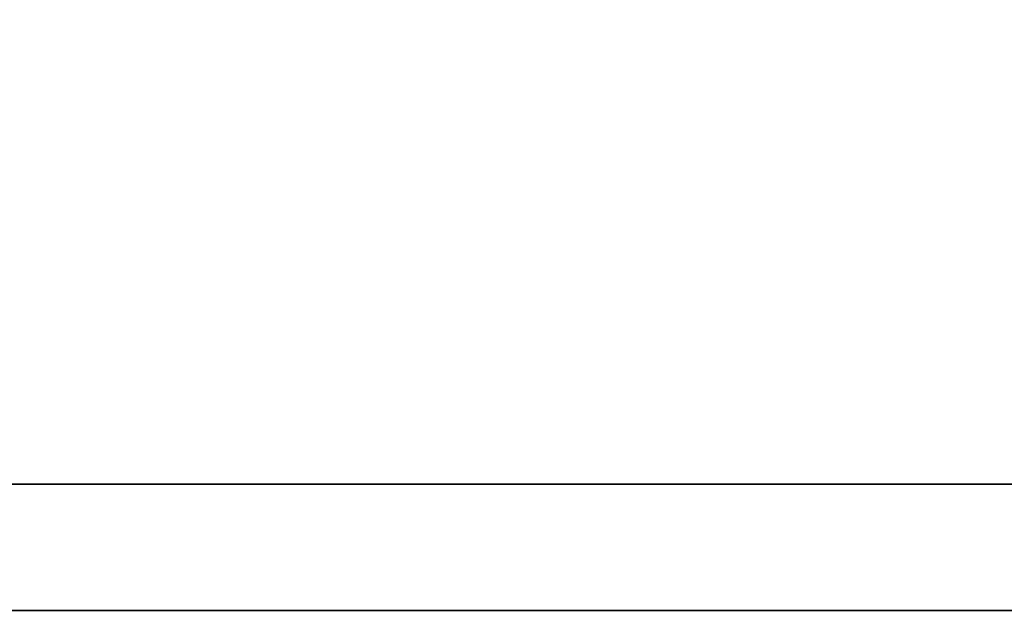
# Model space of a CAD drawing. Header units: millimetres. Extents: x 945 to 1363, y 125 to 271.
# Tile 26 of 54: x 1263.455 to 1264.498, y 175.429 to 176.055. Entities that reach past the tile are written whole.
import ezdxf

# ---------------------------------------------------------------- set-up
doc = ezdxf.new("R2010")
doc.units = ezdxf.units.MM
doc.layers.add('DIM', color=4, linetype='CONTINUOUS')
doc.layers.add('layer 1', color=7, linetype='CONTINUOUS')

# ---------------------------------------------------------------- blocks, each defined once
blk = doc.blocks.new('TBI MOTION logo(完整正式版)')
at = {"layer": 'layer 1', "color": 22, "lineweight": 35}
blk.add_open_spline([(75.90875, -9.47875), (75.90875, -9.47875), (75.90875, -12.28625), (75.90875, -12.28625), (75.90875, -12.28625), (75.90875, -12.28625), (75.90875, -12.47875), (75.90875, -12.47875), (75.90875, -12.47875), (75.90875, -12.47875), (75.71625, -12.47875), (75.71625, -12.47875), (75.71625, -12.47875), (75.71625, -12.47875), (-88.32875, -12.47875), (-88.32875, -12.47875), (-88.32875, -12.47875), (-88.32875, -12.47875), (-88.32875, -13.29375), (-88.32875, -13.29375), (-88.32875, -13.29375), (-88.32875, -13.29375), (82.89125, -13.29375), (82.89125, -13.29375), (82.89125, -13.29375), (82.89125, -13.29375), (75.90875, -9.47875), (75.90875, -9.47875)], degree=3, knots=[0, 0, 0, 0, 0.1428571, 0.1428571, 0.1428571, 0.1428572, 0.2857143, 0.2857143, 0.2857143, 0.2857143, 0.4285714, 0.4285714, 0.4285714, 0.4285714, 0.5714286, 0.5714286, 0.5714286, 0.5714286, 0.7142857, 0.7142857, 0.7142857, 0.7142857, 0.8571429, 0.8571429, 0.8571429, 0.8571429, 1, 1, 1, 1], dxfattribs=at)

msp = doc.modelspace()

# ---------------------------------------------------------------- block references
at = {"layer": 'DIM', "color": 7, "xscale": 0.1641908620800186, "yscale": 0.1641908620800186, "zscale": 0.1641908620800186}
msp.add_blockref('TBI MOTION logo(完整正式版)', (1274.8267, 177.6116), dxfattribs=at)

doc.saveas('drawing.dxf')
